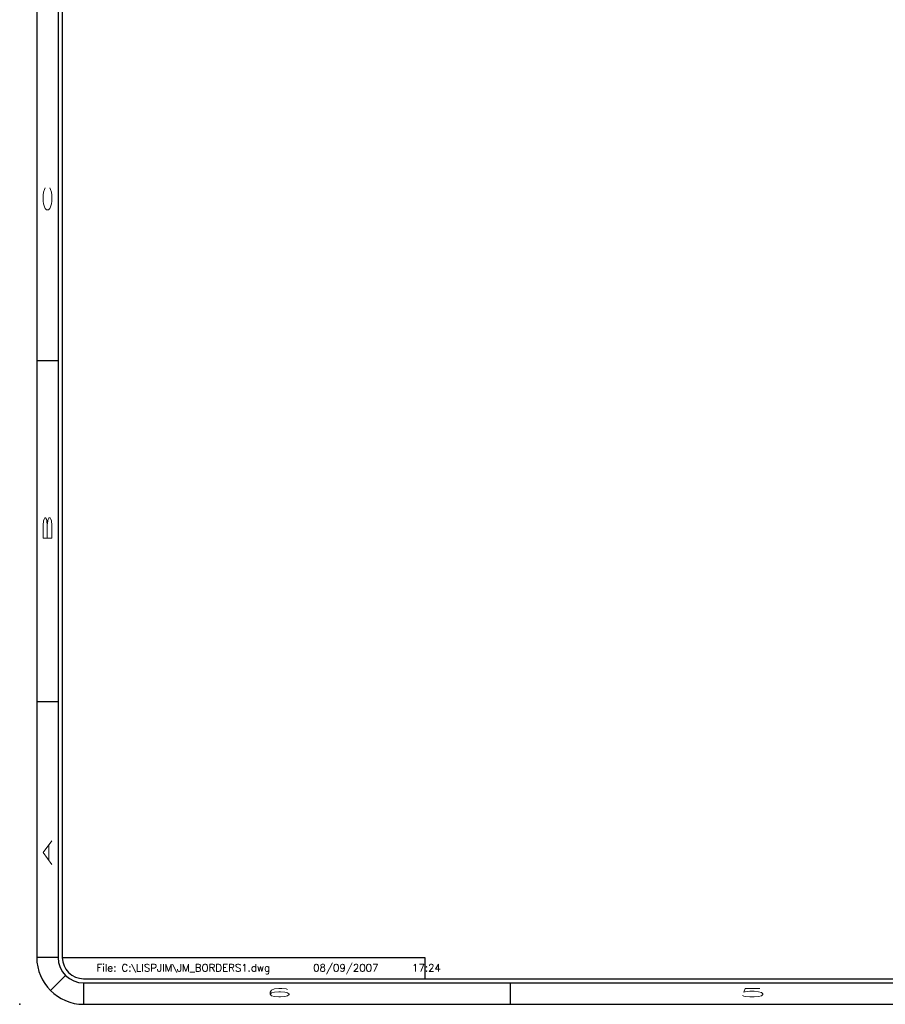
# Model space of a CAD drawing. Header units: inches. Extents: x -14.1 to 21.9, y -36.2 to -13.1.
# Tile 1 of 74: x -14.1 to -3.9, y -36.2 to -24.6. Entities that reach past the tile are written whole.
import ezdxf

# ---------------------------------------------------------------- set-up
doc = ezdxf.new("R2010")
doc.units = ezdxf.units.IN
doc.header["$LTSCALE"] = 0.5
doc.header["$MEASUREMENT"] = 0
doc.layers.add('SID-M-D', color=42, linetype='Continuous')
doc.layers.add('SID-M-S', color=105, linetype='Continuous')
doc.styles.add('DM_AUTO_PLOT_UPDATE', font='ROMANS.SHX')
doc.styles.add('R', font='ROMAND.SHX')

# ---------------------------------------------------------------- blocks, each defined once
blk = doc.blocks.new('*U27')
at = {"layer": 'SID-M-D'}
blk.add_point((-34.75, -0.55), dxfattribs=at)
at = {"layer": 'SID-M-S'}
for p, q in [((-34.55, 22), (-34.55, 0)), ((-34.3, 22), (-34.3, 0)), ((-34.25, 22), (-34.25, 0)), ((-34.55, 7), (-34.3, 7)), ((-34.55, 3), (-34.3, 3)), ((-34.3, 0), (-34.55, 0)), ((-34.25, 0), (-30, 0)), ((-30, 0), (-30, -0.25)), ((-34.212, -0.212), (-34.389, -0.389)), ((-34, -0.25), (0, -0.25)), ((-34, -0.3), (0, -0.3)), ((-34, -0.3), (-34, -0.55)), ((-29, -0.3), (-29, -0.55)), ((-34, -0.55), (0, -0.55))]:
    blk.add_line(p, q, dxfattribs=at)
for radius in [0.55, 0.3, 0.25]:
    blk.add_arc((-34, 0), radius, 180, 270, dxfattribs=at)
at = {"layer": 'SID-M-D', "style": 'R', "width": 4}
for s, p in [('C', (-34.374, 8.715)), ('B', (-34.374, 4.846)), ('A', (-34.374, 1.074))]:
    blk.add_text(s, height=0.1, rotation=90, dxfattribs=at).set_placement(p)
for s, p in [('6', (-31.882, -0.464)), ('5', (-26.327, -0.464))]:
    blk.add_text(s, height=0.1, dxfattribs=at).set_placement(p)

msp = doc.modelspace()

# ---------------------------------------------------------------- block references
at = {"layer": 'SID-M-D'}
msp.add_blockref('*U27', (20.65495, -35.63028), dxfattribs=at)

# ---------------------------------------------------------------- texts
at = {"layer": 'SID-M-S', "style": 'DM_AUTO_PLOT_UPDATE'}
msp.add_text('File: C:\\LISPJIM\\JM_BORDERS1.dwg     08/09/2007     17:24', height=0.0876843, dxfattribs=at).set_placement((-13.19504, -35.79648))

doc.saveas('drawing.dxf')
